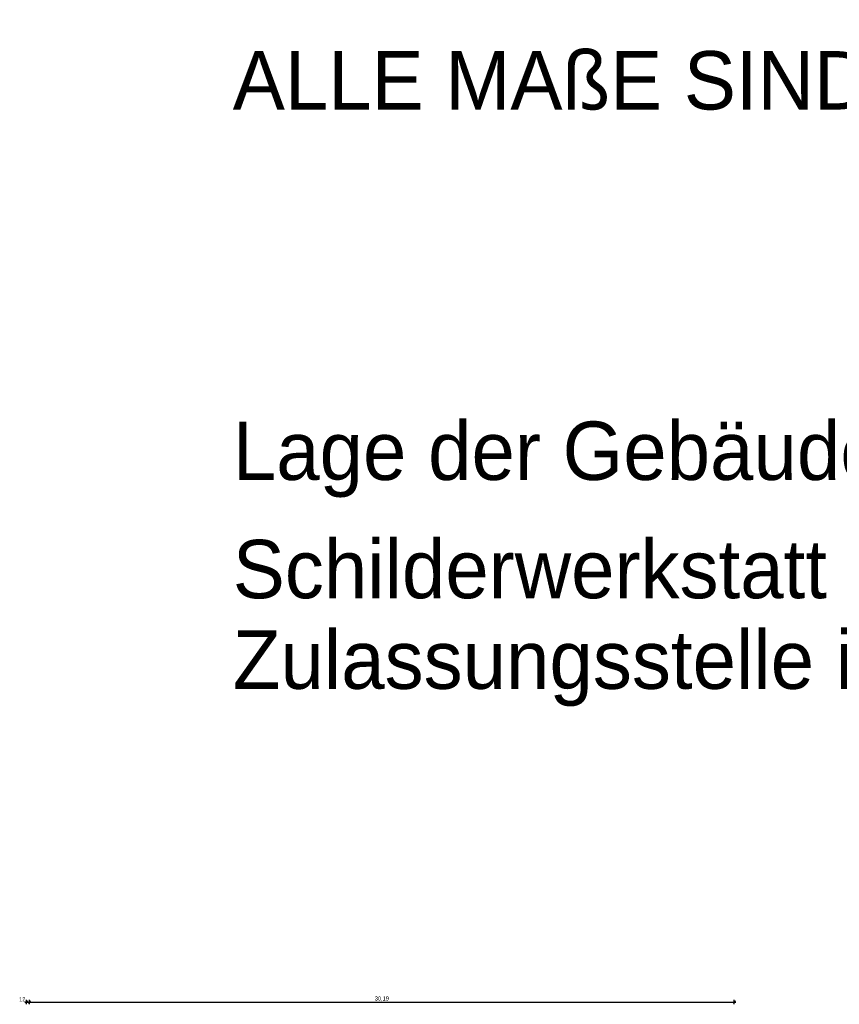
# Model space of a CAD drawing. Extents: x -73 to 359, y -4 to 85.
# Tile 14 of 149: x -69 to -34, y 43 to 85. Entities that reach past the tile are written whole.
import ezdxf

# ---------------------------------------------------------------- set-up
doc = ezdxf.new("R2010")
doc.units = 0
doc.header["$MEASUREMENT"] = 0
doc.layers.add('0._EG_7_P_BM_AUSSEN', color=7, linetype='Continuous')
doc.layers.add('0._EG_7_P_ZE_TEXT', color=7, linetype='Continuous')
doc.styles.add('ERSTELLTER_STIL_1', font='txt')
doc.styles.add('ERSTELLTER_STIL_2', font='txt')

msp = doc.modelspace()

# ---------------------------------------------------------------- linework, layer by layer
at = {"layer": '0._EG_7_P_BM_AUSSEN', "linetype": 'Continuous', "ltscale": 1000}
for p, q in [((-69.094, 43.065), (-69.019, 43.065)), ((-68.969, 43.115), (-69.069, 43.015)), ((-69.019, 42.971), (-69.019, 43.159)), ((-69.019, 43.065), (-68.899, 43.065)), ((-68.849, 43.115), (-68.949, 43.015)), ((-68.899, 42.971), (-68.899, 43.159)), ((-68.899, 43.065), (-38.709, 43.065)), ((-38.759, 43.015), (-38.659, 43.115)), ((-38.709, 42.971), (-38.709, 43.159)), ((-38.709, 43.065), (-38.634, 43.065))]:
    msp.add_line(p, q, dxfattribs=at)

# ---------------------------------------------------------------- texts
at = {"layer": '0._EG_7_P_BM_AUSSEN', "linetype": 'Continuous', "char_height": 0.175, "attachment_point": 7, "style": 'ERSTELLTER_STIL_1'}
for s, insert in [('{12}', (-69.334, 43.1)), ('{30,19}', (-54.103, 43.1))]:
    msp.add_mtext(s, dxfattribs=dict(at, insert=insert))
at = {"layer": '0._EG_7_P_ZE_TEXT', "linetype": 'Continuous', "char_height": 2.5, "attachment_point": 7, "style": 'ERSTELLTER_STIL_2'}
for s, insert in [('{ALLE MAßE SIND AM BAU ZU PRÜFEN !}', (-60.186, 81.248)), ('{Lage der Gebäude ist nicht Wirklichkeit !!!!!!}', (-60.186, 64.668))]:
    msp.add_mtext(s, dxfattribs=dict(at, insert=insert))
at = {"layer": '0._EG_7_P_ZE_TEXT', "linetype": 'Continuous', "insert": (-60.186, 55.724), "char_height": 2.5, "width": 83.99174, "attachment_point": 7, "line_spacing_factor": 0.930574, "style": 'ERSTELLTER_STIL_2'}
msp.add_mtext('{Schilderwerkstatt 14,38m (14,50 Mauerwerk) zur Zulassungsstelle in Wirklichkeit !!!!!!}', dxfattribs=at)

doc.saveas('drawing.dxf')
